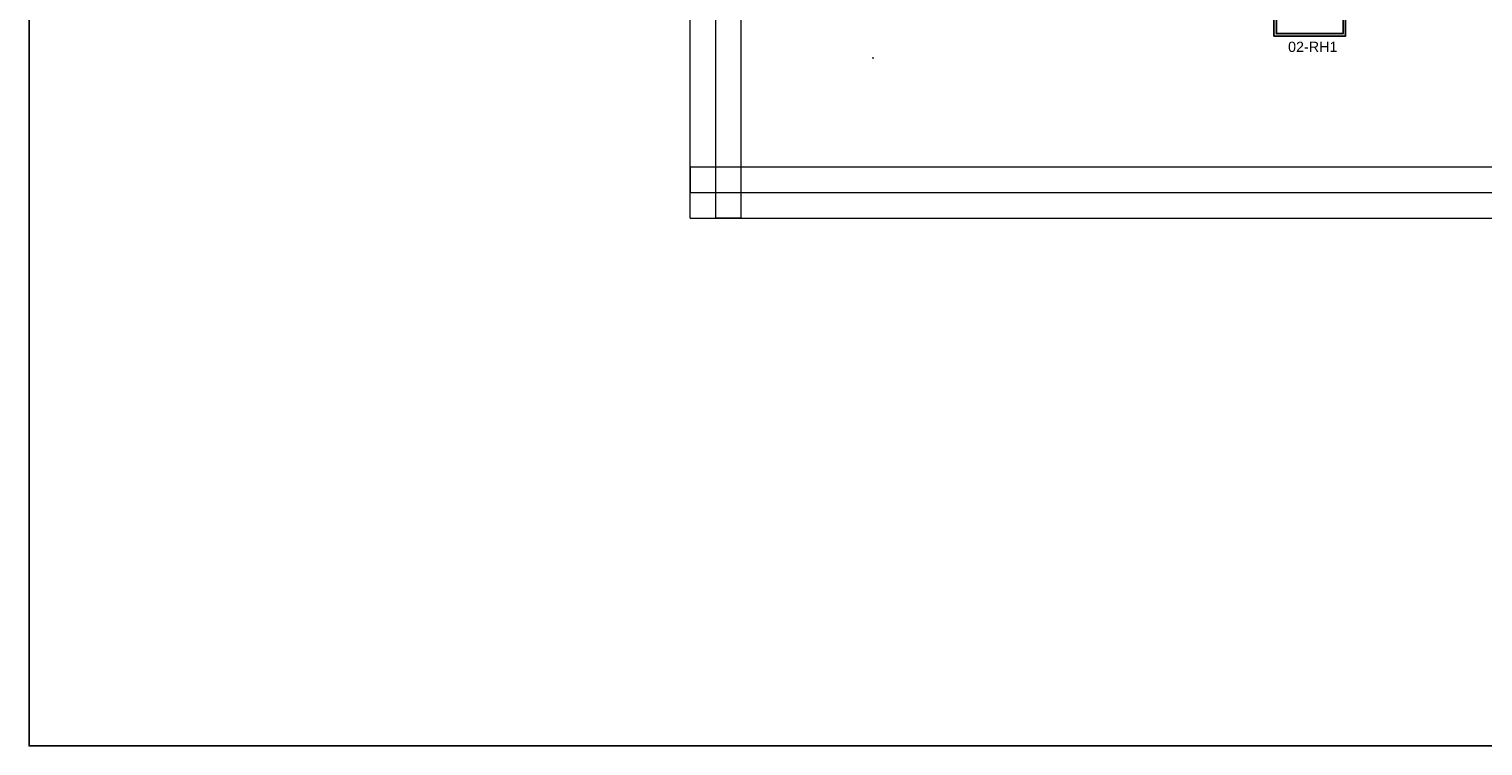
# Model space of a CAD drawing. Extents: x -826 to 1390, y 3256 to 3884.
# Tile 1 of 15: x -826 to -542, y 3256 to 3396. Entities that reach past the tile are written whole.
import ezdxf
from ezdxf.enums import TextEntityAlignment as Align

# ---------------------------------------------------------------- set-up
doc = ezdxf.new("R2010")
doc.units = 0
doc.header["$MEASUREMENT"] = 0
for name, color, linetype in [('1-KRESBA', 7, 'Continuous'), ('__Bílá', 7, 'Continuous'), ('__Rudá 010', 10, 'Continuous'), ('__Vínová 220', 220, 'Continuous'), ('__Černá 250', 7, 'Continuous')]:
    doc.layers.add(name, color=color, linetype=linetype)
doc.styles.add('Arial', font='arial.ttf')

# ---------------------------------------------------------------- blocks, each defined once
blk = doc.blocks.new('BLK_Razítko_malé_pro_rozváděče')
at = {"layer": '__Bílá'}
blk.add_point((300, -420), dxfattribs=at)
at = {"layer": '__Vínová 220', "style": 'Arial'}
blk.add_attdef('ČÍSLO', text='', height=4, dxfattribs=at).set_placement((290, -416), align=Align.RIGHT)

msp = doc.modelspace()

# ---------------------------------------------------------------- hatches: boundary and pattern name
at = {"layer": '__Černá 250'}
h = msp.add_hatch(color=256, dxfattribs=at)
h.paths.add_polyline_path([(-569.19, 3394.28), (-569.19, 3400.28), (-583.19, 3400.28), (-583.19, 3394.28)])
h.paths.add_polyline_path([(-569.69, 3394.78), (-569.69, 3399.78), (-582.69, 3399.78), (-582.69, 3394.78)], flags=16)

# ---------------------------------------------------------------- linework, layer by layer
at = {"layer": '1-KRESBA', "color": 3}
msp.add_lwpolyline([(-826, 3883.98), (1390.23, 3883.98), (1390.23, 3255.69), (-826, 3255.69)], close=True, dxfattribs=at)
at = {"layer": '__Vínová 220', "lineweight": 0}
for p, q in [((-697.07, 3358.74), (-697.07, 3724.82)), ((-692.07, 3358.74), (-692.07, 3724.82)), ((-687.07, 3358.74), (-687.07, 3724.82)), ((-697.07, 3368.74), (-697.07, 3363.74)), ((-697.07, 3368.74), (-200.67, 3368.74)), ((-697.07, 3358.74), (-697.07, 3363.74)), ((-697.07, 3363.74), (-200.67, 3363.74)), ((-697.07, 3358.74), (-200.67, 3358.74)), ((-697.07, 3358.74), (-692.07, 3358.74)), ((-687.07, 3358.74), (-692.07, 3358.74))]:
    msp.add_line(p, q, dxfattribs=at)
at = {"layer": '__Černá 250'}
for points in [[(-583.19, 3400.28), (-569.19, 3400.28), (-569.19, 3394.28), (-583.19, 3394.28)], [(-582.69, 3399.78), (-569.69, 3399.78), (-569.69, 3394.78), (-582.69, 3394.78)]]:
    msp.add_lwpolyline(points, close=True, dxfattribs=at)

# ---------------------------------------------------------------- block references
at = {"layer": '1-KRESBA', "rotation": 270}
msp.add_blockref('BLK_Razítko_malé_pro_rozváděče', (-241.36, 3690), dxfattribs=at)

# ---------------------------------------------------------------- texts
at = {"layer": '__Rudá 010', "style": 'Arial'}
msp.add_text('02-RH1 ', height=2, dxfattribs=at).set_placement((-580.42, 3391.18))

doc.saveas('drawing.dxf')
